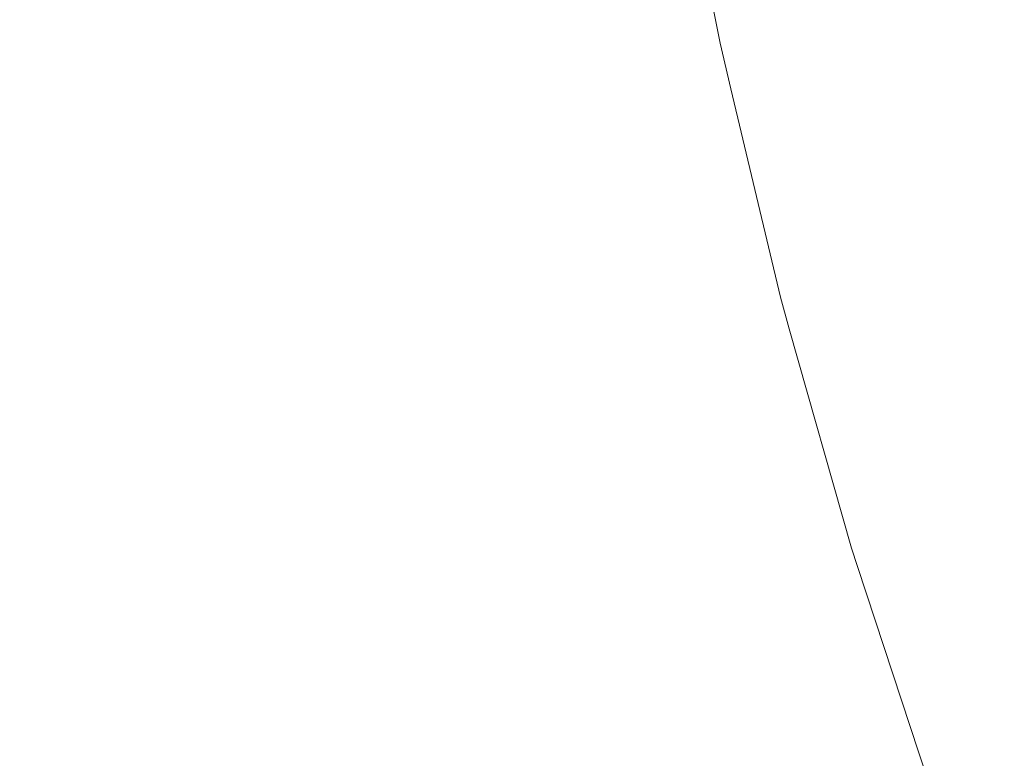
# Model space of a CAD drawing. Header units: centimetres. Extents: x -26 to 27.3, y 37.2 to 39.
# Tile 122 of 256: x -8.078 to -8.046, y 37.6347 to 37.6587. Entities that reach past the tile are written whole.
import ezdxf

# ---------------------------------------------------------------- set-up
doc = ezdxf.new("R2010")
doc.units = ezdxf.units.CM
doc.header["$LTSCALE"] = 2.54
doc.layers.add('Lucido design-1', color=7, linetype='Continuous')

# ---------------------------------------------------------------- blocks, each defined once
blk = doc.blocks.new('Gruppo-6-1')
at = {"color": 7, "linetype": 'Continuous', "lineweight": 9}
for points in [[(-25.859734, 38.900112, -349.282667), (-25.859734, 37.300112, -349.282667), (27.240266, 37.300112, -349.282667), (27.240266, 38.900112, -349.282667)], [(-25.859734, 38.900112, -373.24943), (-25.859734, 37.300112, -373.24943), (27.240266, 37.300112, -373.24943), (27.240266, 38.900112, -373.24943)]]:
    blk.add_3dface(points, dxfattribs=at)
for points, invisible_edges in [([(-8.052222, 37.658628, -349.757992), (-8.053809, 37.666834, -349.757992), (-8.052732, 37.667019, -349.754038), (-8.051153, 37.658858, -349.754038)], 15), ([(-8.052222, 37.658628, -373.724755), (-8.053809, 37.666834, -373.724755), (-8.052732, 37.667019, -373.720802), (-8.051153, 37.658858, -373.720802)], 15), ([(-8.054464, 37.658144, -349.770053), (-8.05607, 37.666447, -349.770053), (-8.055479, 37.666548, -349.766006), (-8.053878, 37.658271, -349.766006)], 15), ([(-8.054464, 37.658144, -373.736816), (-8.05607, 37.666447, -373.736816), (-8.055479, 37.666548, -373.732769), (-8.053878, 37.658271, -373.732769)], 15), ([(-8.053878, 37.658271, -349.766006), (-8.055479, 37.666548, -349.766006), (-8.054726, 37.666677, -349.761983), (-8.053131, 37.658432, -349.761983)], 15), ([(-8.053878, 37.658271, -373.732769), (-8.055479, 37.666548, -373.732769), (-8.054726, 37.666677, -373.728746), (-8.053131, 37.658432, -373.728746)], 15), ([(-8.053131, 37.658432, -349.761983), (-8.054726, 37.666677, -349.761983), (-8.053809, 37.666834, -349.757992), (-8.052222, 37.658628, -349.757992)], 15), ([(-8.053131, 37.658432, -373.728746), (-8.054726, 37.666677, -373.728746), (-8.053809, 37.666834, -373.724755), (-8.052222, 37.658628, -373.724755)], 15), ([(-8.056196, 37.657771, -349.996586), (-8.057816, 37.666147, -349.996586), (-8.057346, 37.666228, -349.992612), (-8.055729, 37.657872, -349.992612)], 15), ([(-8.056196, 37.657771, -373.963349), (-8.057816, 37.666147, -373.963349), (-8.057346, 37.666228, -373.959375), (-8.055729, 37.657872, -373.959375)], 15), ([(-8.055729, 37.657872, -349.992612), (-8.057346, 37.666228, -349.992612), (-8.057032, 37.666282, -349.988627), (-8.055419, 37.657939, -349.988627)], 15), ([(-8.055729, 37.657872, -373.959375), (-8.057346, 37.666228, -373.959375), (-8.057032, 37.666282, -373.95539), (-8.055419, 37.657939, -373.95539)], 15), ([(-8.055419, 37.657939, -349.988627), (-8.057032, 37.666282, -349.988627), (-8.056876, 37.666309, -349.984639), (-8.055264, 37.657972, -349.984639)], 15), ([(-8.055419, 37.657939, -373.95539), (-8.057032, 37.666282, -373.95539), (-8.056876, 37.666309, -373.951402), (-8.055264, 37.657972, -373.951402)], 15), ([(-8.05648, 37.664365, -349.982667), (-8.055245, 37.657976, -349.982667), (-8.055264, 37.657972, -349.984639), (-8.056876, 37.666309, -349.984639)], 14), ([(-8.05648, 37.664365, -373.94943), (-8.055245, 37.657976, -373.94943), (-8.055264, 37.657972, -373.951402), (-8.056876, 37.666309, -373.951402)], 14), ([(-8.055243, 37.657976, -349.782122), (-8.056855, 37.666312, -349.782122), (-8.056758, 37.666329, -349.778192), (-8.055147, 37.657997, -349.778192)], 15), ([(-8.055243, 37.657976, -373.748885), (-8.056855, 37.666312, -373.748885), (-8.056758, 37.666329, -373.744955), (-8.055147, 37.657997, -373.744955)], 15), ([(-8.056855, 37.666312, -349.782122), (-8.055243, 37.657976, -349.782122), (-8.055245, 37.657976, -349.782667), (-8.05648, 37.664365, -349.782667)], 11), ([(-8.056855, 37.666312, -373.748885), (-8.055243, 37.657976, -373.748885), (-8.055245, 37.657976, -373.74943), (-8.05648, 37.664365, -373.74943)], 11), ([(-8.055147, 37.657997, -349.778192), (-8.056758, 37.666329, -349.778192), (-8.056496, 37.666374, -349.774117), (-8.054887, 37.658053, -349.774117)], 15), ([(-8.055147, 37.657997, -373.744955), (-8.056758, 37.666329, -373.744955), (-8.056496, 37.666374, -373.74088), (-8.054887, 37.658053, -373.74088)], 15), ([(-8.054887, 37.658053, -349.774117), (-8.056496, 37.666374, -349.774117), (-8.05607, 37.666447, -349.770053), (-8.054464, 37.658144, -349.770053)], 15), ([(-8.054887, 37.658053, -373.74088), (-8.056496, 37.666374, -373.74088), (-8.05607, 37.666447, -373.736816), (-8.054464, 37.658144, -373.736816)], 15), ([(-8.058532, 37.657268, -350.00838), (-8.060171, 37.665744, -350.00838), (-8.05923, 37.665905, -350.004477), (-8.057598, 37.657469, -350.004477)], 15), ([(-8.058532, 37.657268, -373.975143), (-8.060171, 37.665744, -373.975143), (-8.05923, 37.665905, -373.97124), (-8.057598, 37.657469, -373.97124)], 15), ([(-8.057598, 37.657469, -350.004477), (-8.05923, 37.665905, -350.004477), (-8.058445, 37.66604, -350.000543), (-8.056819, 37.657637, -350.000543)], 15), ([(-8.057598, 37.657469, -373.97124), (-8.05923, 37.665905, -373.97124), (-8.058445, 37.66604, -373.967306), (-8.056819, 37.657637, -373.967306)], 15), ([(-8.056819, 37.657637, -350.000543), (-8.058445, 37.66604, -350.000543), (-8.057816, 37.666147, -349.996586), (-8.056196, 37.657771, -349.996586)], 15), ([(-8.056819, 37.657637, -373.967306), (-8.058445, 37.66604, -373.967306), (-8.057816, 37.666147, -373.963349), (-8.056196, 37.657771, -373.963349)], 15), ([(-8.059619, 37.657033, -350.012247), (-8.061268, 37.665556, -350.012247), (-8.060171, 37.665744, -350.00838), (-8.058532, 37.657268, -350.00838)], 15), ([(-8.059619, 37.657033, -373.97901), (-8.061268, 37.665556, -373.97901), (-8.060171, 37.665744, -373.975143), (-8.058532, 37.657268, -373.975143)], 15), ([(-8.062251, 37.656466, -350.019843), (-8.063921, 37.665101, -350.019843), (-8.062518, 37.665341, -350.01607), (-8.06086, 37.656766, -350.01607)], 15), ([(-8.062251, 37.656466, -373.986606), (-8.063921, 37.665101, -373.986606), (-8.062518, 37.665341, -373.982833), (-8.06086, 37.656766, -373.982833)], 15), ([(-8.06086, 37.656766, -350.01607), (-8.062518, 37.665341, -350.01607), (-8.061268, 37.665556, -350.012247), (-8.059619, 37.657033, -350.012247)], 15), ([(-8.06086, 37.656766, -373.982833), (-8.062518, 37.665341, -373.982833), (-8.061268, 37.665556, -373.97901), (-8.059619, 37.657033, -373.97901)], 15), ([(-8.063792, 37.656134, -350.02356), (-8.065475, 37.664834, -350.02356), (-8.063921, 37.665101, -350.019843), (-8.062251, 37.656466, -350.019843)], 15), ([(-8.063792, 37.656134, -373.990324), (-8.065475, 37.664834, -373.990324), (-8.063921, 37.665101, -373.986606), (-8.062251, 37.656466, -373.986606)], 15), ([(-8.065481, 37.65577, -350.027215), (-8.067177, 37.664542, -350.027215), (-8.065475, 37.664834, -350.02356), (-8.063792, 37.656134, -350.02356)], 15), ([(-8.065481, 37.65577, -373.993978), (-8.067177, 37.664542, -373.993978), (-8.065475, 37.664834, -373.990324), (-8.063792, 37.656134, -373.990324)], 15), ([(-8.067314, 37.655375, -350.030801), (-8.069026, 37.664225, -350.030801), (-8.067177, 37.664542, -350.027215), (-8.065481, 37.65577, -350.027215)], 15), ([(-8.067314, 37.655375, -373.997564), (-8.069026, 37.664225, -373.997564), (-8.067177, 37.664542, -373.993978), (-8.065481, 37.65577, -373.993978)], 15), ([(-8.055245, 37.657976, -349.982667), (-8.05648, 37.664365, -349.982667), (-8.05648, 37.664365, -349.782667), (-8.055245, 37.657976, -349.782667)], 10), ([(-8.055245, 37.657976, -373.94943), (-8.05648, 37.664365, -373.94943), (-8.05648, 37.664365, -373.74943), (-8.055245, 37.657976, -373.74943)], 10), ([(-8.06929, 37.654949, -350.034311), (-8.071018, 37.663884, -350.034311), (-8.069026, 37.664225, -350.030801), (-8.067314, 37.655375, -350.030801)], 15), ([(-8.06929, 37.654949, -374.001074), (-8.071018, 37.663884, -374.001074), (-8.069026, 37.664225, -373.997564), (-8.067314, 37.655375, -373.997564)], 15), ([(-8.071406, 37.654493, -350.037741), (-8.073151, 37.663518, -350.037741), (-8.071018, 37.663884, -350.034311), (-8.06929, 37.654949, -350.034311)], 15), ([(-8.071406, 37.654493, -374.004504), (-8.073151, 37.663518, -374.004504), (-8.071018, 37.663884, -374.001074), (-8.06929, 37.654949, -374.001074)], 15), ([(-8.073658, 37.654008, -350.041082), (-8.075422, 37.663129, -350.041082), (-8.073151, 37.663518, -350.037741), (-8.071406, 37.654493, -350.037741)], 15), ([(-8.073658, 37.654008, -374.007845), (-8.075422, 37.663129, -374.007845), (-8.073151, 37.663518, -374.004504), (-8.071406, 37.654493, -374.004504)], 15), ([(-8.076079, 37.653486, -350.044379), (-8.077863, 37.66271, -350.044379), (-8.075422, 37.663129, -350.041082), (-8.073658, 37.654008, -350.041082)], 15), ([(-8.076079, 37.653486, -374.011142), (-8.077863, 37.66271, -374.011142), (-8.075422, 37.663129, -374.007845), (-8.073658, 37.654008, -374.007845)], 15), ([(-8.078596, 37.652943, -350.047528), (-8.080401, 37.662275, -350.047528), (-8.077863, 37.66271, -350.044379), (-8.076079, 37.653486, -350.044379)], 15), ([(-8.078596, 37.652943, -374.014291), (-8.080401, 37.662275, -374.014291), (-8.077863, 37.66271, -374.011142), (-8.076079, 37.653486, -374.011142)], 15), ([(-8.045119, 37.651841, -349.742473), (-8.047001, 37.659753, -349.742473), (-8.045308, 37.660118, -349.738739), (-8.043443, 37.652278, -349.738739)], 15), ([(-8.045119, 37.651841, -373.709236), (-8.047001, 37.659753, -373.709236), (-8.045308, 37.660118, -373.705502), (-8.043443, 37.652278, -373.705502)], 15), ([(-8.046644, 37.651444, -349.746272), (-8.048541, 37.659421, -349.746272), (-8.047001, 37.659753, -349.742473), (-8.045119, 37.651841, -349.742473)], 15), ([(-8.046644, 37.651444, -373.713035), (-8.048541, 37.659421, -373.713035), (-8.047001, 37.659753, -373.709236), (-8.045119, 37.651841, -373.709236)], 15), ([(-8.048015, 37.651087, -349.75013), (-8.049926, 37.659123, -349.75013), (-8.048541, 37.659421, -349.746272), (-8.046644, 37.651444, -349.746272)], 15), ([(-8.048015, 37.651087, -373.716893), (-8.049926, 37.659123, -373.716893), (-8.048541, 37.659421, -373.713035), (-8.046644, 37.651444, -373.713035)], 15), ([(-8.04923, 37.650771, -349.754038), (-8.051153, 37.658858, -349.754038), (-8.049926, 37.659123, -349.75013), (-8.048015, 37.651087, -349.75013)], 15), ([(-8.04923, 37.650771, -373.720802), (-8.051153, 37.658858, -373.720802), (-8.049926, 37.659123, -373.716893), (-8.048015, 37.651087, -373.716893)], 15), ([(-8.051188, 37.650261, -349.761983), (-8.053131, 37.658432, -349.761983), (-8.052222, 37.658628, -349.757992), (-8.050288, 37.650496, -349.757992)], 15), ([(-8.051188, 37.650261, -373.728746), (-8.053131, 37.658432, -373.728746), (-8.052222, 37.658628, -373.724755), (-8.050288, 37.650496, -373.724755)], 15), ([(-8.050288, 37.650496, -349.757992), (-8.052222, 37.658628, -349.757992), (-8.051153, 37.658858, -349.754038), (-8.04923, 37.650771, -349.754038)], 15), ([(-8.050288, 37.650496, -373.724755), (-8.052222, 37.658628, -373.724755), (-8.051153, 37.658858, -373.720802), (-8.04923, 37.650771, -373.720802)], 15), ([(-8.052507, 37.649918, -349.770053), (-8.054464, 37.658144, -349.770053), (-8.053878, 37.658271, -349.766006), (-8.051928, 37.650069, -349.766006)], 15), ([(-8.052507, 37.649918, -373.736816), (-8.054464, 37.658144, -373.736816), (-8.053878, 37.658271, -373.732769), (-8.051928, 37.650069, -373.732769)], 15), ([(-8.051928, 37.650069, -349.766006), (-8.053878, 37.658271, -349.766006), (-8.053131, 37.658432, -349.761983), (-8.051188, 37.650261, -349.761983)], 15), ([(-8.051928, 37.650069, -373.732769), (-8.053878, 37.658271, -373.732769), (-8.053131, 37.658432, -373.728746), (-8.051188, 37.650261, -373.728746)], 15), ([(-8.05376, 37.649591, -349.992612), (-8.055729, 37.657872, -349.992612), (-8.055419, 37.657939, -349.988627), (-8.053452, 37.649672, -349.988627)], 15), ([(-8.05376, 37.649591, -373.959375), (-8.055729, 37.657872, -373.959375), (-8.055419, 37.657939, -373.95539), (-8.053452, 37.649672, -373.95539)], 15), ([(-8.053452, 37.649672, -349.988627), (-8.055419, 37.657939, -349.988627), (-8.055264, 37.657972, -349.984639), (-8.053299, 37.649711, -349.984639)], 15), ([(-8.053452, 37.649672, -373.95539), (-8.055419, 37.657939, -373.95539), (-8.055264, 37.657972, -373.951402), (-8.053299, 37.649711, -373.951402)], 15), ([(-8.055264, 37.657972, -349.984639), (-8.055245, 37.657976, -349.982667), (-8.054893, 37.656498, -349.982667)], 9), ([(-8.055264, 37.657972, -373.951402), (-8.055245, 37.657976, -373.94943), (-8.054893, 37.656498, -373.94943)], 9), ([(-8.054893, 37.656498, -349.982667), (-8.05328, 37.649716, -349.982667), (-8.053299, 37.649711, -349.984639), (-8.055264, 37.657972, -349.984639)], 14), ([(-8.054893, 37.656498, -373.94943), (-8.05328, 37.649716, -373.94943), (-8.053299, 37.649711, -373.951402), (-8.055264, 37.657972, -373.951402)], 14), ([(-8.055245, 37.657976, -349.782667), (-8.054893, 37.656498, -349.782667), (-8.054893, 37.656498, -349.982667), (-8.055245, 37.657976, -349.982667)], 10), ([(-8.054893, 37.656498, -349.782667), (-8.055245, 37.657976, -349.782667), (-8.055243, 37.657976, -349.782122)], 10), ([(-8.055245, 37.657976, -373.74943), (-8.054893, 37.656498, -373.74943), (-8.054893, 37.656498, -373.94943), (-8.055245, 37.657976, -373.94943)], 10), ([(-8.054893, 37.656498, -373.74943), (-8.055245, 37.657976, -373.74943), (-8.055243, 37.657976, -373.748885)], 10), ([(-8.053279, 37.649717, -349.782122), (-8.055243, 37.657976, -349.782122), (-8.055147, 37.657997, -349.778192), (-8.053183, 37.649742, -349.778192)], 15), ([(-8.053279, 37.649717, -373.748885), (-8.055243, 37.657976, -373.748885), (-8.055147, 37.657997, -373.744955), (-8.053183, 37.649742, -373.744955)], 15), ([(-8.055243, 37.657976, -349.782122), (-8.053279, 37.649717, -349.782122), (-8.05328, 37.649716, -349.782667), (-8.054893, 37.656498, -349.782667)], 11), ([(-8.055243, 37.657976, -373.748885), (-8.053279, 37.649717, -373.748885), (-8.05328, 37.649716, -373.74943), (-8.054893, 37.656498, -373.74943)], 11), ([(-8.053183, 37.649742, -349.778192), (-8.055147, 37.657997, -349.778192), (-8.054887, 37.658053, -349.774117), (-8.052926, 37.649809, -349.774117)], 15), ([(-8.053183, 37.649742, -373.744955), (-8.055147, 37.657997, -373.744955), (-8.054887, 37.658053, -373.74088), (-8.052926, 37.649809, -373.74088)], 15), ([(-8.052926, 37.649809, -349.774117), (-8.054887, 37.658053, -349.774117), (-8.054464, 37.658144, -349.770053), (-8.052507, 37.649918, -349.770053)], 15), ([(-8.052926, 37.649809, -373.74088), (-8.054887, 37.658053, -373.74088), (-8.054464, 37.658144, -373.736816), (-8.052507, 37.649918, -373.736816)], 15), ([(-8.05561, 37.64911, -350.004477), (-8.057598, 37.657469, -350.004477), (-8.056819, 37.657637, -350.000543), (-8.054839, 37.649311, -350.000543)], 15), ([(-8.05561, 37.64911, -373.97124), (-8.057598, 37.657469, -373.97124), (-8.056819, 37.657637, -373.967306), (-8.054839, 37.649311, -373.967306)], 15), ([(-8.054839, 37.649311, -350.000543), (-8.056819, 37.657637, -350.000543), (-8.056196, 37.657771, -349.996586), (-8.054222, 37.649471, -349.996586)], 15), ([(-8.054839, 37.649311, -373.967306), (-8.056819, 37.657637, -373.967306), (-8.056196, 37.657771, -373.963349), (-8.054222, 37.649471, -373.963349)], 15), ([(-8.054222, 37.649471, -349.996586), (-8.056196, 37.657771, -349.996586), (-8.055729, 37.657872, -349.992612), (-8.05376, 37.649591, -349.992612)], 15), ([(-8.054222, 37.649471, -373.963349), (-8.056196, 37.657771, -373.963349), (-8.055729, 37.657872, -373.959375), (-8.05376, 37.649591, -373.959375)], 15), ([(-8.057611, 37.648589, -350.012247), (-8.059619, 37.657033, -350.012247), (-8.058532, 37.657268, -350.00838), (-8.056534, 37.648869, -350.00838)], 15), ([(-8.057611, 37.648589, -373.97901), (-8.059619, 37.657033, -373.97901), (-8.058532, 37.657268, -373.975143), (-8.056534, 37.648869, -373.975143)], 15), ([(-8.056534, 37.648869, -350.00838), (-8.058532, 37.657268, -350.00838), (-8.057598, 37.657469, -350.004477), (-8.05561, 37.64911, -350.004477)], 15), ([(-8.056534, 37.648869, -373.975143), (-8.058532, 37.657268, -373.975143), (-8.057598, 37.657469, -373.97124), (-8.05561, 37.64911, -373.97124)], 15), ([(-8.058839, 37.648269, -350.01607), (-8.06086, 37.656766, -350.01607), (-8.059619, 37.657033, -350.012247), (-8.057611, 37.648589, -350.012247)], 15), ([(-8.058839, 37.648269, -373.982833), (-8.06086, 37.656766, -373.982833), (-8.059619, 37.657033, -373.97901), (-8.057611, 37.648589, -373.97901)], 15), ([(-8.060216, 37.64791, -350.019843), (-8.062251, 37.656466, -350.019843), (-8.06086, 37.656766, -350.01607), (-8.058839, 37.648269, -350.01607)], 15), ([(-8.060216, 37.64791, -373.986606), (-8.062251, 37.656466, -373.986606), (-8.06086, 37.656766, -373.982833), (-8.058839, 37.648269, -373.982833)], 15), ([(-8.061742, 37.647513, -350.02356), (-8.063792, 37.656134, -350.02356), (-8.062251, 37.656466, -350.019843), (-8.060216, 37.64791, -350.019843)], 15), ([(-8.061742, 37.647513, -373.990324), (-8.063792, 37.656134, -373.990324), (-8.062251, 37.656466, -373.986606), (-8.060216, 37.64791, -373.986606)], 15), ([(-8.05328, 37.649716, -349.982667), (-8.054893, 37.656498, -349.982667), (-8.054893, 37.656498, -349.782667), (-8.05328, 37.649716, -349.782667)], 10), ([(-8.05328, 37.649716, -373.94943), (-8.054893, 37.656498, -373.94943), (-8.054893, 37.656498, -373.74943), (-8.05328, 37.649716, -373.74943)], 10), ([(-8.063413, 37.647078, -350.027215), (-8.065481, 37.65577, -350.027215), (-8.063792, 37.656134, -350.02356), (-8.061742, 37.647513, -350.02356)], 15), ([(-8.063413, 37.647078, -373.993978), (-8.065481, 37.65577, -373.993978), (-8.063792, 37.656134, -373.990324), (-8.061742, 37.647513, -373.990324)], 15), ([(-8.065228, 37.646605, -350.030801), (-8.067314, 37.655375, -350.030801), (-8.065481, 37.65577, -350.027215), (-8.063413, 37.647078, -350.027215)], 15), ([(-8.065228, 37.646605, -373.997564), (-8.067314, 37.655375, -373.997564), (-8.065481, 37.65577, -373.993978), (-8.063413, 37.647078, -373.993978)], 15), ([(-8.067185, 37.646096, -350.034311), (-8.06929, 37.654949, -350.034311), (-8.067314, 37.655375, -350.030801), (-8.065228, 37.646605, -350.030801)], 15), ([(-8.067185, 37.646096, -374.001074), (-8.06929, 37.654949, -374.001074), (-8.067314, 37.655375, -373.997564), (-8.065228, 37.646605, -373.997564)], 15), ([(-8.069279, 37.645551, -350.037741), (-8.071406, 37.654493, -350.037741), (-8.06929, 37.654949, -350.034311), (-8.067185, 37.646096, -350.034311)], 15), ([(-8.069279, 37.645551, -374.004504), (-8.071406, 37.654493, -374.004504), (-8.06929, 37.654949, -374.001074), (-8.067185, 37.646096, -374.001074)], 15), ([(-8.071508, 37.64497, -350.041082), (-8.073658, 37.654008, -350.041082), (-8.071406, 37.654493, -350.037741), (-8.069279, 37.645551, -350.037741)], 15), ([(-8.071508, 37.64497, -374.007845), (-8.073658, 37.654008, -374.007845), (-8.071406, 37.654493, -374.004504), (-8.069279, 37.645551, -374.004504)], 15), ([(-8.073906, 37.644346, -350.044379), (-8.076079, 37.653486, -350.044379), (-8.073658, 37.654008, -350.041082), (-8.071508, 37.64497, -350.041082)], 15), ([(-8.073906, 37.644346, -374.011142), (-8.076079, 37.653486, -374.011142), (-8.073658, 37.654008, -374.007845), (-8.071508, 37.64497, -374.007845)], 15), ([(-8.076397, 37.643697, -350.047528), (-8.078596, 37.652943, -350.047528), (-8.076079, 37.653486, -350.044379), (-8.073906, 37.644346, -350.044379)], 15), ([(-8.076397, 37.643697, -374.014291), (-8.078596, 37.652943, -374.014291), (-8.076079, 37.653486, -374.011142), (-8.073906, 37.644346, -374.011142)], 15), ([(-8.079013, 37.643016, -350.050572), (-8.081239, 37.652374, -350.050572), (-8.078596, 37.652943, -350.047528), (-8.076397, 37.643697, -350.047528)], 15), ([(-8.079013, 37.643016, -374.017335), (-8.081239, 37.652374, -374.017335), (-8.078596, 37.652943, -374.014291), (-8.076397, 37.643697, -374.014291)], 15), ([(-8.04441, 37.643556, -349.746272), (-8.046644, 37.651444, -349.746272), (-8.045119, 37.651841, -349.742473), (-8.042904, 37.644017, -349.742473)], 15), ([(-8.04441, 37.643556, -373.713035), (-8.046644, 37.651444, -373.713035), (-8.045119, 37.651841, -373.709236), (-8.042904, 37.644017, -373.709236)], 15), ([(-8.045764, 37.643141, -349.75013), (-8.048015, 37.651087, -349.75013), (-8.046644, 37.651444, -349.746272), (-8.04441, 37.643556, -349.746272)], 15), ([(-8.045764, 37.643141, -373.716893), (-8.048015, 37.651087, -373.716893), (-8.046644, 37.651444, -373.713035), (-8.04441, 37.643556, -373.713035)], 15), ([(-8.046965, 37.642773, -349.754038), (-8.04923, 37.650771, -349.754038), (-8.048015, 37.651087, -349.75013), (-8.045764, 37.643141, -349.75013)], 15), ([(-8.046965, 37.642773, -373.720802), (-8.04923, 37.650771, -373.720802), (-8.048015, 37.651087, -373.716893), (-8.045764, 37.643141, -373.716893)], 15), ([(-8.048011, 37.642453, -349.757992), (-8.050288, 37.650496, -349.757992), (-8.04923, 37.650771, -349.754038), (-8.046965, 37.642773, -349.754038)], 15), ([(-8.048011, 37.642453, -373.724755), (-8.050288, 37.650496, -373.724755), (-8.04923, 37.650771, -373.720802), (-8.046965, 37.642773, -373.720802)], 15), ([(-8.049631, 37.641957, -349.766006), (-8.051928, 37.650069, -349.766006), (-8.051188, 37.650261, -349.761983), (-8.048899, 37.642181, -349.761983)], 15), ([(-8.049631, 37.641957, -373.732769), (-8.051928, 37.650069, -373.732769), (-8.051188, 37.650261, -373.728746), (-8.048899, 37.642181, -373.728746)], 15), ([(-8.048899, 37.642181, -349.761983), (-8.051188, 37.650261, -349.761983), (-8.050288, 37.650496, -349.757992), (-8.048011, 37.642453, -349.757992)], 15), ([(-8.048899, 37.642181, -373.728746), (-8.051188, 37.650261, -373.728746), (-8.050288, 37.650496, -373.724755), (-8.048011, 37.642453, -373.724755)], 15), ([(-8.050617, 37.641655, -349.774117), (-8.052926, 37.649809, -349.774117), (-8.052507, 37.649918, -349.770053), (-8.050203, 37.641781, -349.770053)], 15), ([(-8.050617, 37.641655, -373.74088), (-8.052926, 37.649809, -373.74088), (-8.052507, 37.649918, -373.736816), (-8.050203, 37.641781, -373.736816)], 15), ([(-8.050203, 37.641781, -349.770053), (-8.052507, 37.649918, -349.770053), (-8.051928, 37.650069, -349.766006), (-8.049631, 37.641957, -349.766006)], 15), ([(-8.050203, 37.641781, -373.736816), (-8.052507, 37.649918, -373.736816), (-8.051928, 37.650069, -373.732769), (-8.049631, 37.641957, -373.732769)], 15), ([(-8.051898, 37.641262, -349.996586), (-8.054222, 37.649471, -349.996586), (-8.05376, 37.649591, -349.992612), (-8.051441, 37.641402, -349.992612)], 15), ([(-8.051898, 37.641262, -373.963349), (-8.054222, 37.649471, -373.963349), (-8.05376, 37.649591, -373.959375), (-8.051441, 37.641402, -373.959375)], 15), ([(-8.051441, 37.641402, -349.992612), (-8.05376, 37.649591, -349.992612), (-8.053452, 37.649672, -349.988627), (-8.051137, 37.641495, -349.988627)], 15), ([(-8.051441, 37.641402, -373.959375), (-8.05376, 37.649591, -373.959375), (-8.053452, 37.649672, -373.95539), (-8.051137, 37.641495, -373.95539)], 15), ([(-8.051137, 37.641495, -349.988627), (-8.053452, 37.649672, -349.988627), (-8.053299, 37.649711, -349.984639), (-8.050986, 37.641542, -349.984639)], 15), ([(-8.051137, 37.641495, -373.95539), (-8.053452, 37.649672, -373.95539), (-8.053299, 37.649711, -373.951402), (-8.050986, 37.641542, -373.951402)], 15), ([(-8.053299, 37.649711, -349.984639), (-8.05328, 37.649716, -349.982667), (-8.05299, 37.648691, -349.982667)], 9), ([(-8.053299, 37.649711, -373.951402), (-8.05328, 37.649716, -373.94943), (-8.05299, 37.648691, -373.94943)], 9), ([(-8.05299, 37.648691, -349.982667), (-8.050967, 37.641547, -349.982667), (-8.050986, 37.641542, -349.984639), (-8.053299, 37.649711, -349.984639)], 14), ([(-8.05299, 37.648691, -373.94943), (-8.050967, 37.641547, -373.94943), (-8.050986, 37.641542, -373.951402), (-8.053299, 37.649711, -373.951402)], 14), ([(-8.05299, 37.648691, -349.782667), (-8.05328, 37.649716, -349.782667), (-8.053279, 37.649717, -349.782122)], 10), ([(-8.05299, 37.648691, -373.74943), (-8.05328, 37.649716, -373.74943), (-8.053279, 37.649717, -373.748885)], 10), ([(-8.05328, 37.649716, -349.782667), (-8.05299, 37.648691, -349.782667), (-8.05299, 37.648691, -349.982667), (-8.05328, 37.649716, -349.982667)], 10), ([(-8.05328, 37.649716, -373.74943), (-8.05299, 37.648691, -373.74943), (-8.05299, 37.648691, -373.94943), (-8.05328, 37.649716, -373.94943)], 10), ([(-8.050966, 37.641548, -349.782122), (-8.053279, 37.649717, -349.782122), (-8.053183, 37.649742, -349.778192), (-8.050871, 37.641577, -349.778192)], 15), ([(-8.050966, 37.641548, -373.748885), (-8.053279, 37.649717, -373.748885), (-8.053183, 37.649742, -373.744955), (-8.050871, 37.641577, -373.744955)], 15), ([(-8.053279, 37.649717, -349.782122), (-8.050966, 37.641548, -349.782122), (-8.050967, 37.641547, -349.782667), (-8.05299, 37.648691, -349.782667)], 11), ([(-8.053279, 37.649717, -373.748885), (-8.050966, 37.641548, -373.748885), (-8.050967, 37.641547, -373.74943), (-8.05299, 37.648691, -373.74943)], 11), ([(-8.050871, 37.641577, -349.778192), (-8.053183, 37.649742, -349.778192), (-8.052926, 37.649809, -349.774117), (-8.050617, 37.641655, -349.774117)], 15), ([(-8.050871, 37.641577, -373.744955), (-8.053183, 37.649742, -373.744955), (-8.052926, 37.649809, -373.74088), (-8.050617, 37.641655, -373.74088)], 15), ([(-8.053269, 37.640843, -350.004477), (-8.05561, 37.64911, -350.004477), (-8.054839, 37.649311, -350.000543), (-8.052507, 37.641076, -350.000543)], 15), ([(-8.053269, 37.640843, -373.97124), (-8.05561, 37.64911, -373.97124), (-8.054839, 37.649311, -373.967306), (-8.052507, 37.641076, -373.967306)], 15), ([(-8.052507, 37.641076, -350.000543), (-8.054839, 37.649311, -350.000543), (-8.054222, 37.649471, -349.996586), (-8.051898, 37.641262, -349.996586)], 15), ([(-8.052507, 37.641076, -373.967306), (-8.054839, 37.649311, -373.967306), (-8.054222, 37.649471, -373.963349), (-8.051898, 37.641262, -373.963349)], 15), ([(-8.054182, 37.640563, -350.00838), (-8.056534, 37.648869, -350.00838), (-8.05561, 37.64911, -350.004477), (-8.053269, 37.640843, -350.004477)], 15), ([(-8.054182, 37.640563, -373.975143), (-8.056534, 37.648869, -373.975143), (-8.05561, 37.64911, -373.97124), (-8.053269, 37.640843, -373.97124)], 15), ([(-8.055246, 37.640237, -350.012247), (-8.057611, 37.648589, -350.012247), (-8.056534, 37.648869, -350.00838), (-8.054182, 37.640563, -350.00838)], 15), ([(-8.055246, 37.640237, -373.97901), (-8.057611, 37.648589, -373.97901), (-8.056534, 37.648869, -373.975143), (-8.054182, 37.640563, -373.975143)], 15), ([(-8.050967, 37.641547, -349.982667), (-8.05299, 37.648691, -349.982667), (-8.05299, 37.648691, -349.782667), (-8.050967, 37.641547, -349.782667)], 10), ([(-8.050967, 37.641547, -373.94943), (-8.05299, 37.648691, -373.94943), (-8.05299, 37.648691, -373.74943), (-8.050967, 37.641547, -373.74943)], 10), ([(-8.056459, 37.639866, -350.01607), (-8.058839, 37.648269, -350.01607), (-8.057611, 37.648589, -350.012247), (-8.055246, 37.640237, -350.012247)], 15), ([(-8.056459, 37.639866, -373.982833), (-8.058839, 37.648269, -373.982833), (-8.057611, 37.648589, -373.97901), (-8.055246, 37.640237, -373.97901)], 15), ([(-8.05782, 37.639449, -350.019843), (-8.060216, 37.64791, -350.019843), (-8.058839, 37.648269, -350.01607), (-8.056459, 37.639866, -350.01607)], 15), ([(-8.05782, 37.639449, -373.986606), (-8.060216, 37.64791, -373.986606), (-8.058839, 37.648269, -373.982833), (-8.056459, 37.639866, -373.982833)], 15), ([(-8.059328, 37.638987, -350.02356), (-8.061742, 37.647513, -350.02356), (-8.060216, 37.64791, -350.019843), (-8.05782, 37.639449, -350.019843)], 15), ([(-8.059328, 37.638987, -373.990324), (-8.061742, 37.647513, -373.990324), (-8.060216, 37.64791, -373.986606), (-8.05782, 37.639449, -373.986606)], 15), ([(-8.060979, 37.638481, -350.027215), (-8.063413, 37.647078, -350.027215), (-8.061742, 37.647513, -350.02356), (-8.059328, 37.638987, -350.02356)], 15), ([(-8.060979, 37.638481, -373.993978), (-8.063413, 37.647078, -373.993978), (-8.061742, 37.647513, -373.990324), (-8.059328, 37.638987, -373.990324)], 15), ([(-8.062772, 37.637932, -350.030801), (-8.065228, 37.646605, -350.030801), (-8.063413, 37.647078, -350.027215), (-8.060979, 37.638481, -350.027215)], 15), ([(-8.062772, 37.637932, -373.997564), (-8.065228, 37.646605, -373.997564), (-8.063413, 37.647078, -373.993978), (-8.060979, 37.638481, -373.993978)], 15), ([(-8.064705, 37.63734, -350.034311), (-8.067185, 37.646096, -350.034311), (-8.065228, 37.646605, -350.030801), (-8.062772, 37.637932, -350.030801)], 15), ([(-8.064705, 37.63734, -374.001074), (-8.067185, 37.646096, -374.001074), (-8.065228, 37.646605, -373.997564), (-8.062772, 37.637932, -373.997564)], 15), ([(-8.066775, 37.636706, -350.037741), (-8.069279, 37.645551, -350.037741), (-8.067185, 37.646096, -350.034311), (-8.064705, 37.63734, -350.034311)], 15), ([(-8.066775, 37.636706, -374.004504), (-8.069279, 37.645551, -374.004504), (-8.067185, 37.646096, -374.001074), (-8.064705, 37.63734, -374.001074)], 15), ([(-8.068977, 37.636032, -350.041082), (-8.071508, 37.64497, -350.041082), (-8.069279, 37.645551, -350.037741), (-8.066775, 37.636706, -350.037741)], 15), ([(-8.068977, 37.636032, -374.007845), (-8.071508, 37.64497, -374.007845), (-8.069279, 37.645551, -374.004504), (-8.066775, 37.636706, -374.004504)], 15), ([(-8.071346, 37.635306, -350.044379), (-8.073906, 37.644346, -350.044379), (-8.071508, 37.64497, -350.041082), (-8.068977, 37.636032, -350.041082)], 15), ([(-8.071346, 37.635306, -374.011142), (-8.073906, 37.644346, -374.011142), (-8.071508, 37.64497, -374.007845), (-8.068977, 37.636032, -374.007845)], 15), ([(-8.073808, 37.634553, -350.047528), (-8.076397, 37.643697, -350.047528), (-8.073906, 37.644346, -350.044379), (-8.071346, 37.635306, -350.044379)], 15), ([(-8.073808, 37.634553, -374.014291), (-8.076397, 37.643697, -374.014291), (-8.073906, 37.644346, -374.011142), (-8.071346, 37.635306, -374.011142)], 15), ([(-8.076393, 37.633761, -350.050572), (-8.079013, 37.643016, -350.050572), (-8.076397, 37.643697, -350.047528), (-8.073808, 37.634553, -350.047528)], 15), ([(-8.076393, 37.633761, -374.017335), (-8.079013, 37.643016, -374.017335), (-8.076397, 37.643697, -374.014291), (-8.073808, 37.634553, -374.014291)], 15), ([(-8.079097, 37.632933, -350.053507), (-8.08175, 37.642303, -350.053507), (-8.079013, 37.643016, -350.050572), (-8.076393, 37.633761, -350.050572)], 15), ([(-8.079097, 37.632933, -374.02027), (-8.08175, 37.642303, -374.02027), (-8.079013, 37.643016, -374.017335), (-8.076393, 37.633761, -374.017335)], 15), ([(-8.044363, 37.634878, -349.754038), (-8.046965, 37.642773, -349.754038), (-8.045764, 37.643141, -349.75013), (-8.043179, 37.635297, -349.75013)], 15), ([(-8.044363, 37.634878, -373.720802), (-8.046965, 37.642773, -373.720802), (-8.045764, 37.643141, -373.716893), (-8.043179, 37.635297, -373.716893)], 15), ([(-8.045394, 37.634514, -349.757992), (-8.048011, 37.642453, -349.757992), (-8.046965, 37.642773, -349.754038), (-8.044363, 37.634878, -349.754038)], 15), ([(-8.045394, 37.634514, -373.724755), (-8.048011, 37.642453, -373.724755), (-8.046965, 37.642773, -373.720802), (-8.044363, 37.634878, -373.720802)], 15), ([(-8.04627, 37.634204, -349.761983), (-8.048899, 37.642181, -349.761983), (-8.048011, 37.642453, -349.757992), (-8.045394, 37.634514, -349.757992)], 15), ([(-8.04627, 37.634204, -373.728746), (-8.048899, 37.642181, -373.728746), (-8.048011, 37.642453, -373.724755), (-8.045394, 37.634514, -373.724755)], 15), ([(-8.047556, 37.63375, -349.770053), (-8.050203, 37.641781, -349.770053), (-8.049631, 37.641957, -349.766006), (-8.046991, 37.63395, -349.766006)], 15), ([(-8.047556, 37.63375, -373.736816), (-8.050203, 37.641781, -373.736816), (-8.049631, 37.641957, -373.732769), (-8.046991, 37.63395, -373.732769)], 15), ([(-8.046991, 37.63395, -349.766006), (-8.049631, 37.641957, -349.766006), (-8.048899, 37.642181, -349.761983), (-8.04627, 37.634204, -349.761983)], 15), ([(-8.046991, 37.63395, -373.732769), (-8.049631, 37.641957, -373.732769), (-8.048899, 37.642181, -373.728746), (-8.04627, 37.634204, -373.728746)], 15), ([(-8.048308, 37.633485, -349.782122), (-8.050966, 37.641548, -349.782122), (-8.050871, 37.641577, -349.778192), (-8.048215, 37.633517, -349.778192)], 15), ([(-8.048308, 37.633485, -373.748885), (-8.050966, 37.641548, -373.748885), (-8.050871, 37.641577, -373.744955), (-8.048215, 37.633517, -373.744955)], 15), ([(-8.048215, 37.633517, -349.778192), (-8.050871, 37.641577, -349.778192), (-8.050617, 37.641655, -349.774117), (-8.047964, 37.633606, -349.774117)], 15), ([(-8.048215, 37.633517, -373.744955), (-8.050871, 37.641577, -373.744955), (-8.050617, 37.641655, -373.74088), (-8.047964, 37.633606, -373.74088)], 15), ([(-8.047964, 37.633606, -349.774117), (-8.050617, 37.641655, -349.774117), (-8.050203, 37.641781, -349.770053), (-8.047556, 37.63375, -349.770053)], 15), ([(-8.047964, 37.633606, -373.74088), (-8.050617, 37.641655, -373.74088), (-8.050203, 37.641781, -373.736816), (-8.047556, 37.63375, -373.736816)], 15), ([(-8.049828, 37.632947, -350.000543), (-8.052507, 37.641076, -350.000543), (-8.051898, 37.641262, -349.996586), (-8.049227, 37.63316, -349.996586)], 15), ([(-8.049828, 37.632947, -373.967306), (-8.052507, 37.641076, -373.967306), (-8.051898, 37.641262, -373.963349), (-8.049227, 37.63316, -373.963349)], 15), ([(-8.049227, 37.63316, -349.996586), (-8.051898, 37.641262, -349.996586), (-8.051441, 37.641402, -349.992612), (-8.048777, 37.633319, -349.992612)], 15), ([(-8.049227, 37.63316, -373.963349), (-8.051898, 37.641262, -373.963349), (-8.051441, 37.641402, -373.959375), (-8.048777, 37.633319, -373.959375)], 15), ([(-8.048777, 37.633319, -349.992612), (-8.051441, 37.641402, -349.992612), (-8.051137, 37.641495, -349.988627), (-8.048477, 37.633425, -349.988627)], 15), ([(-8.048777, 37.633319, -373.959375), (-8.051441, 37.641402, -373.959375), (-8.051137, 37.641495, -373.95539), (-8.048477, 37.633425, -373.95539)], 15), ([(-8.048477, 37.633425, -349.988627), (-8.051137, 37.641495, -349.988627), (-8.050986, 37.641542, -349.984639), (-8.048328, 37.633478, -349.984639)], 15), ([(-8.048477, 37.633425, -373.95539), (-8.051137, 37.641495, -373.95539), (-8.050986, 37.641542, -373.951402), (-8.048328, 37.633478, -373.951402)], 15), ([(-8.050986, 37.641542, -349.984639), (-8.050967, 37.641547, -349.982667), (-8.050772, 37.640956, -349.982667)], 9), ([(-8.050986, 37.641542, -373.951402), (-8.050967, 37.641547, -373.94943), (-8.050772, 37.640956, -373.94943)], 9), ([(-8.050772, 37.640956, -349.982667), (-8.048309, 37.633484, -349.982667), (-8.048328, 37.633478, -349.984639), (-8.050986, 37.641542, -349.984639)], 14), ([(-8.050772, 37.640956, -373.94943), (-8.048309, 37.633484, -373.94943), (-8.048328, 37.633478, -373.951402), (-8.050986, 37.641542, -373.951402)], 14), ([(-8.050772, 37.640956, -349.782667), (-8.050967, 37.641547, -349.782667), (-8.050966, 37.641548, -349.782122)], 10), ([(-8.050772, 37.640956, -373.74943), (-8.050967, 37.641547, -373.74943), (-8.050966, 37.641548, -373.748885)], 10), ([(-8.050967, 37.641547, -349.782667), (-8.050772, 37.640956, -349.782667), (-8.050772, 37.640956, -349.982667), (-8.050967, 37.641547, -349.982667)], 10), ([(-8.050967, 37.641547, -373.74943), (-8.050772, 37.640956, -373.74943), (-8.050772, 37.640956, -373.94943), (-8.050967, 37.641547, -373.94943)], 10), ([(-8.050966, 37.641548, -349.782122), (-8.048308, 37.633485, -349.782122), (-8.048309, 37.633484, -349.782667), (-8.050772, 37.640956, -349.782667)], 11), ([(-8.050966, 37.641548, -373.748885), (-8.048308, 37.633485, -373.748885), (-8.048309, 37.633484, -373.74943), (-8.050772, 37.640956, -373.74943)], 11), ([(-8.050579, 37.632682, -350.004477), (-8.053269, 37.640843, -350.004477), (-8.052507, 37.641076, -350.000543), (-8.049828, 37.632947, -350.000543)], 15), ([(-8.050579, 37.632682, -373.97124), (-8.053269, 37.640843, -373.97124), (-8.052507, 37.641076, -373.967306), (-8.049828, 37.632947, -373.967306)], 15), ([(-8.048309, 37.633484, -349.982667), (-8.050772, 37.640956, -349.982667), (-8.050772, 37.640956, -349.782667), (-8.048309, 37.633484, -349.782667)], 10), ([(-8.048309, 37.633484, -373.94943), (-8.050772, 37.640956, -373.94943), (-8.050772, 37.640956, -373.74943), (-8.048309, 37.633484, -373.74943)], 10), ([(-8.05148, 37.632364, -350.00838), (-8.054182, 37.640563, -350.00838), (-8.053269, 37.640843, -350.004477), (-8.050579, 37.632682, -350.004477)], 15), ([(-8.05148, 37.632364, -373.975143), (-8.054182, 37.640563, -373.975143), (-8.053269, 37.640843, -373.97124), (-8.050579, 37.632682, -373.97124)], 15), ([(-8.052529, 37.631993, -350.012247), (-8.055246, 37.640237, -350.012247), (-8.054182, 37.640563, -350.00838), (-8.05148, 37.632364, -350.00838)], 15), ([(-8.052529, 37.631993, -373.97901), (-8.055246, 37.640237, -373.97901), (-8.054182, 37.640563, -373.975143), (-8.05148, 37.632364, -373.975143)], 15), ([(-8.053725, 37.631571, -350.01607), (-8.056459, 37.639866, -350.01607), (-8.055246, 37.640237, -350.012247), (-8.052529, 37.631993, -350.012247)], 15), ([(-8.053725, 37.631571, -373.982833), (-8.056459, 37.639866, -373.982833), (-8.055246, 37.640237, -373.97901), (-8.052529, 37.631993, -373.97901)], 15), ([(-8.055067, 37.631096, -350.019843), (-8.05782, 37.639449, -350.019843), (-8.056459, 37.639866, -350.01607), (-8.053725, 37.631571, -350.01607)], 15), ([(-8.055067, 37.631096, -373.986606), (-8.05782, 37.639449, -373.986606), (-8.056459, 37.639866, -373.982833), (-8.053725, 37.631571, -373.982833)], 15), ([(-8.056554, 37.630571, -350.02356), (-8.059328, 37.638987, -350.02356), (-8.05782, 37.639449, -350.019843), (-8.055067, 37.631096, -350.019843)], 15), ([(-8.056554, 37.630571, -373.990324), (-8.059328, 37.638987, -373.990324), (-8.05782, 37.639449, -373.986606), (-8.055067, 37.631096, -373.986606)], 15), ([(-8.058182, 37.629996, -350.027215), (-8.060979, 37.638481, -350.027215), (-8.059328, 37.638987, -350.02356), (-8.056554, 37.630571, -350.02356)], 15), ([(-8.058182, 37.629996, -373.993978), (-8.060979, 37.638481, -373.993978), (-8.059328, 37.638987, -373.990324), (-8.056554, 37.630571, -373.990324)], 15), ([(-8.059951, 37.629371, -350.030801), (-8.062772, 37.637932, -350.030801), (-8.060979, 37.638481, -350.027215), (-8.058182, 37.629996, -350.027215)], 15), ([(-8.059951, 37.629371, -373.997564), (-8.062772, 37.637932, -373.997564), (-8.060979, 37.638481, -373.993978), (-8.058182, 37.629996, -373.993978)], 15), ([(-8.061856, 37.628698, -350.034311), (-8.064705, 37.63734, -350.034311), (-8.062772, 37.637932, -350.030801), (-8.059951, 37.629371, -350.030801)], 15), ([(-8.061856, 37.628698, -374.001074), (-8.064705, 37.63734, -374.001074), (-8.062772, 37.637932, -373.997564), (-8.059951, 37.629371, -373.997564)], 15), ([(-8.063897, 37.627977, -350.037741), (-8.066775, 37.636706, -350.037741), (-8.064705, 37.63734, -350.034311), (-8.061856, 37.628698, -350.034311)], 15), ([(-8.063897, 37.627977, -374.004504), (-8.066775, 37.636706, -374.004504), (-8.064705, 37.63734, -374.001074), (-8.061856, 37.628698, -374.001074)], 15), ([(-8.066069, 37.627209, -350.041082), (-8.068977, 37.636032, -350.041082), (-8.066775, 37.636706, -350.037741), (-8.063897, 37.627977, -350.037741)], 15), ([(-8.066069, 37.627209, -374.007845), (-8.068977, 37.636032, -374.007845), (-8.066775, 37.636706, -374.004504), (-8.063897, 37.627977, -374.004504)], 15), ([(-8.068405, 37.626384, -350.044379), (-8.071346, 37.635306, -350.044379), (-8.068977, 37.636032, -350.041082), (-8.066069, 37.627209, -350.041082)], 15), ([(-8.068405, 37.626384, -374.011142), (-8.071346, 37.635306, -374.011142), (-8.068977, 37.636032, -374.007845), (-8.066069, 37.627209, -374.007845)], 15), ([(-8.070832, 37.625526, -350.047528), (-8.073808, 37.634553, -350.047528), (-8.071346, 37.635306, -350.044379), (-8.068405, 37.626384, -350.044379)], 15), ([(-8.070832, 37.625526, -374.014291), (-8.073808, 37.634553, -374.014291), (-8.071346, 37.635306, -374.011142), (-8.068405, 37.626384, -374.011142)], 15)]:
    blk.add_3dface(points, dxfattribs=dict(at, invisible_edges=invisible_edges))

msp = doc.modelspace()

# ---------------------------------------------------------------- block references
at = {"layer": 'Lucido design-1', "color": 7}
msp.add_blockref('Gruppo-6-1', (0, 0), dxfattribs=at)

doc.saveas('drawing.dxf')
